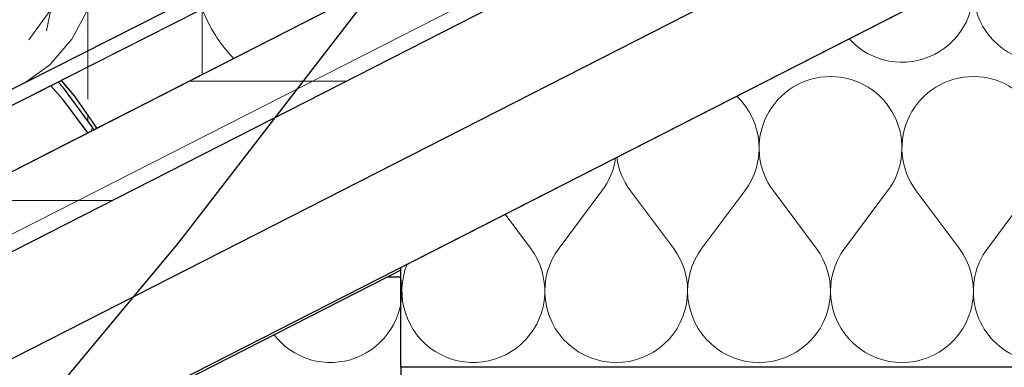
# Model space of a CAD drawing. Header units: millimetres. Extents: x -25478 to 4005, y -8416 to 11348.
# Tile 251 of 256: x -11141 to -10727, y 7180 to 7326. Entities that reach past the tile are written whole.
import ezdxf

# ---------------------------------------------------------------- set-up
doc = ezdxf.new("R2010")
doc.units = ezdxf.units.MM
doc.header["$MEASUREMENT"] = 0
doc.linetypes.add('Wipeout_Contour', pattern=[1000, 0, -1000])
for name, color, linetype in [('POHLED ZÁPADNÍ_1_Konstrukce - nosné', 7, 'Continuous'), ('POHLED ZÁPADNÍ_1_Nové_Anotace - SP', 7, 'Continuous'), ('POHLED ZÁPADNÍ_1_Nové_Konstrukce - krov', 7, 'Continuous'), ('POHLED ZÁPADNÍ_1_Nové_Konstrukce - nosné', 7, 'Continuous'), ('POHLED ZÁPADNÍ_1_Nové_Konstrukce - střechy a skořepiny', 7, 'Continuous'), ('POHLED ZÁPADNÍ_1_Nové_Konstrukce – Dělicí čáry vrstev', 7, 'Continuous'), ('POHLED ZÁPADNÍ_1_Nové_Situace - terén', 7, 'Continuous'), ('POHLED ZÁPADNÍ_1_Nové_Výplně - Povrchové', 7, 'Continuous'), ('POHLED ZÁPADNÍ_1_Nové_Výplně – Řezové', 7, 'Continuous'), ('POHLED ZÁPADNÍ_1_Výplně - Povrchové', 7, 'Continuous')]:
    doc.layers.add(name, color=color, linetype=linetype)

# ---------------------------------------------------------------- blocks, each defined once
blk = doc.blocks.new('*X2210', base_point=(-25690.45, -8330.81))
at = {"layer": 'POHLED ZÁPADNÍ_1_Nové_Výplně - Povrchové', "color": 21, "linetype": 'Continuous', "lineweight": 20, "true_color": 0xffaaaa}
for p, q in [((-10898.9, 7413.89), (-10898.9, 7399.72)), ((-10946.93, 7389.56), (-10946.93, 7384.71)), ((-10946.93, 7384.21), (-10946.93, 7375.39)), ((-11063.9, 7330.17), (-11064.16, 7330.17)), ((-11063.9, 7330.31), (-11063.9, 7316.14)), ((-11063.9, 7330.17), (-11062.08, 7326)), ((-11062.08, 7326), (-11059.95, 7321.97)), ((-11059.95, 7321.97), (-11058.14, 7319.06)), ((-11111.93, 7305.97), (-11111.93, 7292.39))]:
    blk.add_line(p, q, dxfattribs=at)
blk = doc.blocks.new('*X2211', base_point=(-25690.45, -8330.81))
at = {"layer": 'POHLED ZÁPADNÍ_1_Nové_Výplně - Povrchové', "color": 21, "linetype": 'Continuous', "lineweight": 20, "true_color": 0xffaaaa}
for p, q in [((-10898.9, 7399.72), (-10898.9, 7386.9)), ((-10946.93, 7375.39), (-10946.93, 7362.42)), ((-11063.9, 7316.14), (-11063.9, 7302.82)), ((-11058.14, 7319.06), (-11057.55, 7318.1)), ((-11057.55, 7318.1), (-11054.87, 7314.42)), ((-11054.87, 7314.42), (-11051.92, 7310.94)), ((-11051.92, 7310.94), (-11050.61, 7309.6))]:
    blk.add_line(p, q, dxfattribs=at)
blk = doc.blocks.new('*X2218', base_point=(-25690.45, -8330.81))
at = {"layer": 'POHLED ZÁPADNÍ_1_Nové_Výplně - Povrchové', "color": 21, "linetype": 'Continuous', "lineweight": 20, "true_color": 0xffaaaa}
for p, q in [((-11000.74, 7369.16), (-10987.45, 7370.65)), ((-10987.45, 7370.65), (-10984.29, 7370.63)), ((-11063.9, 7330.31), (-11063.9, 7337.17)), ((-11111.93, 7305.97), (-11111.93, 7312.84))]:
    blk.add_line(p, q, dxfattribs=at)
blk = doc.blocks.new('*X2221', base_point=(-25690.45, -8330.81))
at = {"layer": 'POHLED ZÁPADNÍ_1_Nové_Výplně - Povrchové', "color": 21, "linetype": 'Continuous', "lineweight": 20, "true_color": 0xffaaaa}
for p, q in [((-11063.9, 7354.28), (-11063.9, 7337.17)), ((-11118.6, 7317.64), (-11112.1, 7329.87)), ((-11111.93, 7329.95), (-11111.93, 7312.84)), ((-11087.92, 7330.17), (-11111.5, 7330.17)), ((-11077.71, 7330.17), (-11087.92, 7330.17)), ((-11127.91, 7306.92), (-11118.6, 7317.64)), ((-11137.76, 7299.75), (-11127.91, 7306.92)), ((-11152.45, 7293), (-11143.87, 7296.66)), ((-11185.61, 7292.63), (-11180.6, 7291.21)), ((-11180.6, 7291.21), (-11166.42, 7290.51)), ((-11166.42, 7290.51), (-11152.45, 7293))]:
    blk.add_line(p, q, dxfattribs=at)
blk = doc.blocks.new('*X2222', base_point=(-25690.45, -8330.81))
at = {"layer": 'POHLED ZÁPADNÍ_1_Nové_Výplně - Povrchové', "color": 21, "linetype": 'Continuous', "lineweight": 20, "true_color": 0xffaaaa}
for p, q in [((-11119.73, 7340.83), (-11136.66, 7317.43)), ((-11140.77, 7330.17), (-11127.44, 7330.17)), ((-11129.3, 7321.16), (-11127.44, 7330.17))]:
    blk.add_line(p, q, dxfattribs=at)
blk = doc.blocks.new('*X2226', base_point=(-25690.45, -8330.81))
at = {"layer": 'POHLED ZÁPADNÍ_1_Nové_Výplně - Povrchové', "color": 21, "linetype": 'Continuous', "lineweight": 20, "true_color": 0xffaaaa}
for p, q in [((-11097.97, 7363.95), (-11119.73, 7340.83)), ((-11164.64, 7330.17), (-11149.06, 7330.17)), ((-11149.06, 7330.17), (-11140.77, 7330.17)), ((-11171.72, 7326.59), (-11193.3, 7303.66)), ((-11175.66, 7324.59), (-11179.24, 7321.97)), ((-11179.24, 7321.97), (-11184.81, 7318.1)), ((-11184.81, 7318.1), (-11190.43, 7314.42)), ((-11190.43, 7314.42), (-11191.91, 7313.51))]:
    blk.add_line(p, q, dxfattribs=at)
blk = doc.blocks.new('*X2238', base_point=(-25690.45, -8330.81))
at = {"layer": 'POHLED ZÁPADNÍ_1_Nové_Výplně - Povrchové', "color": 21, "linetype": 'Continuous', "lineweight": 20, "true_color": 0xffaaaa}
blk.add_line((-11111.93, 7285.65), (-11111.93, 7283.41), dxfattribs=at)
blk = doc.blocks.new('*X2523', base_point=(-25690.45, -8330.81))
at = {"layer": 'POHLED ZÁPADNÍ_1_Nové_Výplně – Řezové', "color": 21, "linetype": 'Continuous', "lineweight": 20, "true_color": 0xffaaaa}
for p, q in [((-10980.52, 7217.46), (-10980.6, 7217.84)), ((-10981.55, 7202.49), (-10980.88, 7204.8)), ((-10980.88, 7204.8), (-10980.52, 7206.54)), ((-10983.44, 7198.05), (-10982.41, 7200.23)), ((-10982.41, 7200.23), (-10981.55, 7202.49)), ((-10986.02, 7193.97), (-10984.65, 7195.96)), ((-10984.65, 7195.96), (-10983.44, 7198.05)), ((-11033.7, 7193.63), (-11032.45, 7192.1)), ((-11032.45, 7192.1), (-11030.77, 7190.36)), ((-10989.23, 7190.36), (-10987.55, 7192.1)), ((-10987.55, 7192.1), (-10986.02, 7193.97)), ((-11030.77, 7190.36), (-11028.97, 7188.76)), ((-11028.97, 7188.76), (-11027.04, 7187.31)), ((-11027.04, 7187.31), (-11024.99, 7186.02)), ((-10995.01, 7186.02), (-10992.96, 7187.31)), ((-10992.96, 7187.31), (-10991.03, 7188.76)), ((-10991.03, 7188.76), (-10989.23, 7190.36)), ((-11024.99, 7186.02), (-11022.86, 7184.89)), ((-11022.86, 7184.89), (-11020.63, 7183.95)), ((-11020.63, 7183.95), (-11018.34, 7183.18)), ((-11018.34, 7183.18), (-11016, 7182.61)), ((-11004, 7182.61), (-11001.66, 7183.18)), ((-11001.66, 7183.18), (-10999.37, 7183.95)), ((-10999.37, 7183.95), (-10997.14, 7184.89)), ((-10997.14, 7184.89), (-10995.01, 7186.02)), ((-11016, 7182.61), (-11013.61, 7182.22)), ((-11013.61, 7182.22), (-11011.21, 7182.02)), ((-11011.21, 7182.02), (-11008.79, 7182.02)), ((-11008.79, 7182.02), (-11006.39, 7182.22)), ((-11006.39, 7182.22), (-11004, 7182.61))]:
    blk.add_line(p, q, dxfattribs=at)
blk = doc.blocks.new('*X2554', base_point=(-25690.45, -8330.81))
at = {"layer": 'POHLED ZÁPADNÍ_1_Nové_Výplně – Řezové', "color": 21, "linetype": 'Continuous', "lineweight": 20, "true_color": 0xffaaaa}
for p, q in [((-10914, 7230), (-10896, 7254)), ((-10866, 7230), (-10884, 7254)), ((-10854, 7230), (-10836, 7254)), ((-10806, 7230), (-10824, 7254)), ((-10794, 7230), (-10776, 7254)), ((-10746, 7230), (-10764, 7254)), ((-10926, 7230), (-10936.65, 7244.2)), ((-10734, 7230), (-10723.42, 7244.11))]:
    blk.add_line(p, q, dxfattribs=at)
for centre, start, end in [((-10710, 7338), 166.9199, 36.8699), ((-10770, 7338), 222.3107, 11.6852), ((-10800, 7272), 90, 216.8699), ((-10800, 7272), 323.1301, 90), ((-10740, 7272), 90, 216.8699), ((-10740, 7272), 56.4437, 90), ((-10860, 7272), 323.1301, 46.527), ((-10920, 7272), 323.1301, 351.994), ((-10860, 7272), 187.469, 216.8699), ((-10950, 7212), 158.0205, 36.8699), ((-10890, 7212), 143.1301, 36.8699), ((-10830, 7212), 143.1301, 36.8699), ((-10770, 7212), 143.1301, 36.8699), ((-10710, 7212), 143.1301, 243.433), ((-11010, 7212), 349.3028, 10.6972)]:
    blk.add_arc(centre, 30, start, end, dxfattribs=at)

msp = doc.modelspace()

# ---------------------------------------------------------------- wipeouts: each hides what was drawn before it
at = {"color": 254, "linetype": 'Wipeout_Contour', "lineweight": 0, "ltscale": 53213.006818}
msp.add_wipeout([(-11153.77, 7269.66), (-11147, 7260.48), (-11128.13, 7270.1), (-11135.35, 7279.89)], dxfattribs=at).dxf.layer = 'POHLED ZÁPADNÍ_1_Nové_Výplně - Povrchové'
at = {"color": 254, "linetype": 'Wipeout_Contour', "lineweight": 0, "ltscale": 39848.024313}
msp.add_wipeout([(-11110.06, 7280.87), (-11110.87, 7278.89), (-11109.33, 7279.67)], dxfattribs=at).dxf.layer = 'POHLED ZÁPADNÍ_1_Nové_Výplně - Povrchové'
at = {"color": 254, "linetype": 'Wipeout_Contour', "lineweight": 0, "ltscale": 326246.822201}
msp.add_wipeout([(-7716.95, 8883.6), (-10986.18, 7217.84), (-10980.52, 7217.84), (-10980.52, 7042.29), (-10973.11, 7046.06), (-10973.11, 7180), (-10723.42, 7180), (-10723.42, 7300), (-10583.42, 7300), (-10583.42, 7244.63), (-7875.74, 8624.34), (-7875.74, 8727.47), (-7730.3, 8727.47), (-7730.3, 8698.45), (-5604.31, 9781.76), (-5604.31, 9960.05), (-6608.56, 9448.36), (-6609.06, 9449.35), (-6627.21, 9440.1), (-6626.12, 9437.96), (-6661.76, 9419.8), (-6662.62, 9419.8), (-7619.72, 8932.13), (-7704.24, 8888.63), (-7705.12, 8888.63), (-7706.02, 8890.39), (-7717.45, 8884.57)], dxfattribs=at).dxf.layer = 'POHLED ZÁPADNÍ_1_Výplně - Povrchové'

# ---------------------------------------------------------------- next in the draw order: wipeouts: each hides what was drawn before it
at = {"color": 254, "linetype": 'Wipeout_Contour', "lineweight": 0, "ltscale": 53181.460585}
msp.add_wipeout([(-11135.35, 7279.89), (-11128.13, 7270.1), (-11117.76, 7275.38), (-11125.24, 7285.51)], dxfattribs=at).dxf.layer = 'POHLED ZÁPADNÍ_1_Nové_Výplně - Povrchové'

# ---------------------------------------------------------------- next in the draw order: wipeouts: each hides what was drawn before it
at = {"color": 254, "linetype": 'Wipeout_Contour', "lineweight": 0, "ltscale": 53167.779791}
msp.add_wipeout([(-11125.24, 7285.51), (-11117.76, 7275.38), (-11111.97, 7278.33), (-11122.11, 7292.07)], dxfattribs=at).dxf.layer = 'POHLED ZÁPADNÍ_1_Nové_Výplně - Povrchové'
at = {"color": 254, "linetype": 'Wipeout_Contour', "lineweight": 0, "ltscale": 53261.322877}
msp.add_wipeout([(-11163.08, 7280.06), (-11153.77, 7269.66), (-11135.35, 7279.89), (-11144.11, 7289.68)], dxfattribs=at).dxf.layer = 'POHLED ZÁPADNÍ_1_Nové_Výplně - Povrchové'

# ---------------------------------------------------------------- next in the draw order: wipeouts: each hides what was drawn before it
at = {"color": 254, "linetype": 'Wipeout_Contour', "lineweight": 0, "ltscale": 53229.641844}
msp.add_wipeout([(-11133.69, 7294.95), (-11144.11, 7289.68), (-11135.35, 7279.89), (-11125.24, 7285.51)], dxfattribs=at).dxf.layer = 'POHLED ZÁPADNÍ_1_Nové_Výplně - Povrchové'
at = {"color": 254, "linetype": 'Wipeout_Contour', "lineweight": 0, "ltscale": 66451.148086}
msp.add_wipeout([(-11122.11, 7292.07), (-11111.97, 7278.33), (-11110.87, 7278.89), (-11110.06, 7280.87), (-11122.1, 7297.19)], dxfattribs=at).dxf.layer = 'POHLED ZÁPADNÍ_1_Nové_Výplně - Povrchové'

# ---------------------------------------------------------------- next in the draw order: wipeouts: each hides what was drawn before it
at = {"color": 254, "linetype": 'Wipeout_Contour', "lineweight": 0, "ltscale": 105736.373755}
msp.add_wipeout([(-11120.03, 7301.87), (-11111.59, 7291.98), (-10887.02, 7405.74), (-10895.46, 7415.63), (-10919.2, 7403.61), (-10924.86, 7403.03), (-10936.24, 7397.26), (-10935.94, 7395.12)], dxfattribs=at).dxf.layer = 'POHLED ZÁPADNÍ_1_Nové_Výplně - Povrchové'
at = {"color": 254, "linetype": 'Wipeout_Contour', "lineweight": 0, "ltscale": 53216.296502}
msp.add_wipeout([(-11133.69, 7294.95), (-11125.24, 7285.51), (-11122.11, 7292.07), (-11127.49, 7298.09)], dxfattribs=at).dxf.layer = 'POHLED ZÁPADNÍ_1_Nové_Výplně - Povrchové'

# ---------------------------------------------------------------- next in the draw order: block references
at = {"layer": 'POHLED ZÁPADNÍ_1_Konstrukce - nosné', "color": 9, "linetype": 'Continuous', "lineweight": 13}
msp.add_blockref('*X2210', (-25690.45, -8330.81), dxfattribs=at)

# ---------------------------------------------------------------- next in the draw order: wipeouts: each hides what was drawn before it
at = {"color": 254, "linetype": 'Wipeout_Contour', "lineweight": 0, "ltscale": 53215.225409}
msp.add_wipeout([(-11124.34, 7299.69), (-11127.49, 7298.09), (-11122.11, 7292.07), (-11122.1, 7297.19)], dxfattribs=at).dxf.layer = 'POHLED ZÁPADNÍ_1_Nové_Výplně - Povrchové'

# ---------------------------------------------------------------- next in the draw order: wipeouts: each hides what was drawn before it
at = {"color": 254, "linetype": 'Wipeout_Contour', "lineweight": 0, "ltscale": 52893.41091}
msp.add_wipeout([(-11111.59, 7291.98), (-11104.66, 7282.06), (-10880.43, 7396.31), (-10887.02, 7405.74)], dxfattribs=at).dxf.layer = 'POHLED ZÁPADNÍ_1_Nové_Výplně - Povrchové'

# ---------------------------------------------------------------- next in the draw order: block references
at = {"layer": 'POHLED ZÁPADNÍ_1_Konstrukce - nosné', "color": 9, "linetype": 'Continuous', "lineweight": 13}
msp.add_blockref('*X2211', (-25690.45, -8330.81), dxfattribs=at)

# ---------------------------------------------------------------- next in the draw order: wipeouts: each hides what was drawn before it
at = {"color": 254, "linetype": 'Wipeout_Contour', "lineweight": 0, "ltscale": 172720.431161}
msp.add_wipeout([(-11207.56, 7270.52), (-11210.52, 7270.77), (-11207.37, 7269.53), (-11206.33, 7263.53), (-11193.02, 7264.9), (-10957.08, 7384.42), (-10964.74, 7387.4), (-10968.26, 7385.62), (-10977.6, 7387.41), (-10983.48, 7385.39), (-10987.71, 7382.39), (-10982.01, 7378.65), (-11195.16, 7270.68)], dxfattribs=at).dxf.layer = 'POHLED ZÁPADNÍ_1_Nové_Výplně - Povrchové'

# ---------------------------------------------------------------- next in the draw order: block references
at = {"layer": 'POHLED ZÁPADNÍ_1_Konstrukce - nosné', "color": 9, "linetype": 'Continuous', "lineweight": 13}
msp.add_blockref('*X2218', (-25690.45, -8330.81), dxfattribs=at)

# ---------------------------------------------------------------- next in the draw order: wipeouts: each hides what was drawn before it
at = {"color": 254, "linetype": 'Wipeout_Contour', "lineweight": 0, "ltscale": 79655.522783}
msp.add_wipeout([(-11193.12, 7288.82), (-11190.89, 7272.84), (-10986.04, 7376.61), (-10986.77, 7381.77), (-10987.71, 7382.39), (-10989.08, 7392.19)], dxfattribs=at).dxf.layer = 'POHLED ZÁPADNÍ_1_Nové_Výplně - Povrchové'

# ---------------------------------------------------------------- next in the draw order: block references
at = {"layer": 'POHLED ZÁPADNÍ_1_Konstrukce - nosné', "color": 9, "linetype": 'Continuous', "lineweight": 13}
msp.add_blockref('*X2221', (-25690.45, -8330.81), dxfattribs=at)

# ---------------------------------------------------------------- next in the draw order: wipeouts: each hides what was drawn before it
at = {"color": 254, "linetype": 'Wipeout_Contour', "lineweight": 0, "ltscale": 66469.548992}
msp.add_wipeout([(-10990.28, 7406.41), (-11193.32, 7303.55), (-11193.12, 7288.82), (-10989.08, 7392.19), (-10990.2, 7400.19)], dxfattribs=at).dxf.layer = 'POHLED ZÁPADNÍ_1_Nové_Výplně - Povrchové'

# ---------------------------------------------------------------- next in the draw order: block references
at = {"layer": 'POHLED ZÁPADNÍ_1_Konstrukce - nosné', "color": 9, "linetype": 'Continuous', "lineweight": 13}
msp.add_blockref('*X2222', (-25690.45, -8330.81), dxfattribs=at)

# ---------------------------------------------------------------- next in the draw order: wipeouts: each hides what was drawn before it
at = {"color": 254, "linetype": 'Wipeout_Contour', "lineweight": 0, "ltscale": 53148.212105}
msp.add_wipeout([(-11117.67, 7293.87), (-11108.17, 7280.27), (-11104.66, 7282.06), (-11111.59, 7291.98)], dxfattribs=at).dxf.layer = 'POHLED ZÁPADNÍ_1_Nové_Výplně - Povrchové'

# ---------------------------------------------------------------- next in the draw order: wipeouts: each hides what was drawn before it
at = {"color": 254, "linetype": 'Wipeout_Contour', "lineweight": 0, "ltscale": 53268.212975}
msp.add_wipeout([(-11187.64, 7327.52), (-11191.47, 7316.58), (-10990.14, 7418.57), (-10988.76, 7428.26)], dxfattribs=at).dxf.layer = 'POHLED ZÁPADNÍ_1_Nové_Výplně - Povrchové'
at = {"color": 254, "linetype": 'Wipeout_Contour', "lineweight": 0, "ltscale": 66413.467051}
msp.add_wipeout([(-11110.48, 7281.44), (-11110.06, 7280.87), (-11109.33, 7279.67), (-11108.17, 7280.27), (-11109.37, 7281.97)], dxfattribs=at).dxf.layer = 'POHLED ZÁPADNÍ_1_Nové_Výplně - Povrchové'

# ---------------------------------------------------------------- next in the draw order: wipeouts: each hides what was drawn before it
at = {"color": 254, "linetype": 'Wipeout_Contour', "lineweight": 0, "ltscale": 66508.347523}
msp.add_wipeout([(-11191.47, 7316.58), (-11193.32, 7303.55), (-10990.28, 7406.41), (-10990.42, 7416.6), (-10990.14, 7418.57)], dxfattribs=at).dxf.layer = 'POHLED ZÁPADNÍ_1_Nové_Výplně - Povrchové'
at = {"color": 254, "linetype": 'Wipeout_Contour', "lineweight": 0, "ltscale": 79773.129331}
msp.add_wipeout([(-11123.22, 7298.44), (-11122.1, 7297.19), (-11110.48, 7281.44), (-11109.37, 7281.97), (-11117.67, 7293.87), (-11122.03, 7298.98)], dxfattribs=at).dxf.layer = 'POHLED ZÁPADNÍ_1_Nové_Výplně - Povrchové'

# ---------------------------------------------------------------- next in the draw order: block references
at = {"layer": 'POHLED ZÁPADNÍ_1_Konstrukce - nosné', "color": 9, "linetype": 'Continuous', "lineweight": 13}
for name in ['*X2226', '*X2238']:
    msp.add_blockref(name, (-25690.45, -8330.81), dxfattribs=at)

# ---------------------------------------------------------------- next in the draw order: wipeouts: each hides what was drawn before it
at = {"color": 254, "linetype": 'Wipeout_Contour', "lineweight": 0, "ltscale": 53195.080052}
msp.add_wipeout([(-11120.03, 7301.87), (-11123.15, 7300.29), (-11117.67, 7293.87), (-11111.59, 7291.98)], dxfattribs=at).dxf.layer = 'POHLED ZÁPADNÍ_1_Nové_Výplně - Povrchové'

# ---------------------------------------------------------------- next in the draw order: wipeouts: each hides what was drawn before it
at = {"color": 254, "linetype": 'Wipeout_Contour', "lineweight": 0, "ltscale": 53217.39095}
msp.add_wipeout([(-11124.34, 7299.69), (-11123.22, 7298.44), (-11122.03, 7298.98), (-11123.15, 7300.29)], dxfattribs=at).dxf.layer = 'POHLED ZÁPADNÍ_1_Nové_Výplně - Povrchové'

# ---------------------------------------------------------------- next in the draw order: wipeouts: each hides what was drawn before it
at = {"color": 254, "linetype": 'Wipeout_Contour', "lineweight": 0, "ltscale": 50415.951224}
msp.add_wipeout([(-11454.64, 7025.17), (-11436.48, 6989.53), (-7717.4, 8884.49), (-7735.56, 8920.13)], dxfattribs=at).dxf.layer = 'POHLED ZÁPADNÍ_1_Nové_Výplně – Řezové'

# ---------------------------------------------------------------- next in the draw order: wipeouts: each hides what was drawn before it
at = {"color": 254, "linetype": 'Wipeout_Contour', "lineweight": 0, "ltscale": 50561.824188}
msp.add_wipeout([(-11472.8, 7060.81), (-11454.64, 7025.17), (-7735.56, 8920.13), (-7753.72, 8955.77)], dxfattribs=at).dxf.layer = 'POHLED ZÁPADNÍ_1_Nové_Výplně – Řezové'

# ---------------------------------------------------------------- next in the draw order: wipeouts: each hides what was drawn before it
at = {"color": 254, "linetype": 'Wipeout_Contour', "lineweight": 0, "ltscale": 50689.523339}
msp.add_wipeout([(-11486.42, 7087.54), (-11472.8, 7060.81), (-7753.72, 8955.77), (-7767.34, 8982.5)], dxfattribs=at).dxf.layer = 'POHLED ZÁPADNÍ_1_Nové_Výplně – Řezové'

# ---------------------------------------------------------------- next in the draw order: hatches: boundary and pattern name
at = {"layer": 'POHLED ZÁPADNÍ_1_Nové_Výplně – Řezové', "linetype": 'Continuous', "lineweight": 20, "true_color": 0xffaaaa}
h = msp.add_hatch(dxfattribs=at)
h.set_pattern_fill('Střecha___tašky_0001', color=21, style=0, pattern_type=2)
h.set_pattern_definition([(0, (0, 0), (0, 50), [])])
h.paths.add_polyline_path([(-11486.42, 7087.54), (-11472.8, 7060.81), (-7753.72, 8955.77), (-7767.34, 8982.5)])

# ---------------------------------------------------------------- next in the draw order: wipeouts: each hides what was drawn before it
at = {"color": 254, "linetype": 'Wipeout_Contour', "lineweight": 0, "ltscale": 50341.207579}
msp.add_wipeout([(-11436.48, 6989.53), (-11436.02, 6988.64), (-7716.95, 8883.6), (-7717.4, 8884.49)], dxfattribs=at).dxf.layer = 'POHLED ZÁPADNÍ_1_Nové_Výplně – Řezové'

# ---------------------------------------------------------------- next in the draw order: linework, layer by layer
at = {"layer": 'POHLED ZÁPADNÍ_1_Nové_Konstrukce - krov', "color": 1, "linetype": 'Continuous', "lineweight": 25}
for p, q in [((-10968.45, 7378.66), (-11193.02, 7264.9)), ((-11190.89, 7272.84), (-10986.04, 7376.61)), ((-11122.1, 7297.19), (-11124.34, 7299.69)), ((-11123.15, 7300.29), (-11117.67, 7293.87)), ((-11122.11, 7292.07), (-11127.49, 7298.09)), ((-11110.06, 7280.87), (-11122.1, 7297.19)), ((-11111.97, 7278.33), (-11122.11, 7292.07)), ((-11117.67, 7293.87), (-11108.17, 7280.26)), ((-11109.33, 7279.68), (-11110.06, 7280.87))]:
    msp.add_line(p, q, dxfattribs=at)
at = {"layer": 'POHLED ZÁPADNÍ_1_Nové_Konstrukce - krov', "color": 21, "linetype": 'Continuous', "lineweight": 20, "true_color": 0xffaaaa}
msp.add_line((-11109.89, 7280.58), (-11110.51, 7279.09), dxfattribs=at)

# ---------------------------------------------------------------- next in the draw order: wipeouts: each hides what was drawn before it
at = {"color": 254, "linetype": 'Wipeout_Contour', "lineweight": 0, "ltscale": 90491.665289}
msp.add_wipeout([(-10980.52, 7217.84), (-10986.18, 7217.84), (-11140.52, 7139.21), (-11140.52, 6130), (-10980.52, 6130), (-10980.52, 6480), (-10980.71, 6830)], dxfattribs=at).dxf.layer = 'POHLED ZÁPADNÍ_1_Nové_Výplně – Řezové'

# ---------------------------------------------------------------- next in the draw order: linework, layer by layer
at = {"layer": 'POHLED ZÁPADNÍ_1_Nové_Konstrukce - nosné', "color": 1, "linetype": 'Continuous', "lineweight": 25}
for q in [(-10986.18, 7217.84), (-10980.52, 6830)]:
    msp.add_line((-10980.52, 7217.84), q, dxfattribs=at)
at = {"layer": 'POHLED ZÁPADNÍ_1_Nové_Konstrukce - střechy a skořepiny', "color": 1, "linetype": 'Continuous', "lineweight": 25}
for p, q in [((-7767.34, 8982.5), (-11486.42, 7087.54)), ((-7716.95, 8883.6), (-10986.18, 7217.84))]:
    msp.add_line(p, q, dxfattribs=at)
at = {"layer": 'POHLED ZÁPADNÍ_1_Nové_Konstrukce – Dělicí čáry vrstev', "color": 1, "linetype": 'Continuous', "lineweight": 25}
for p, q in [((-7753.72, 8955.77), (-11472.8, 7060.81)), ((-7735.56, 8920.13), (-11454.64, 7025.17)), ((-7717.4, 8884.49), (-11436.48, 6989.53)), ((-10986.18, 7217.84), (-11140.52, 7139.21))]:
    msp.add_line(p, q, dxfattribs=at)

# ---------------------------------------------------------------- next in the draw order: block references
at = {"layer": 'POHLED ZÁPADNÍ_1_Konstrukce - nosné', "color": 9, "linetype": 'Continuous', "lineweight": 13}
msp.add_blockref('*X2523', (-25690.45, -8330.81), dxfattribs=at)

# ---------------------------------------------------------------- next in the draw order: wipeouts: each hides what was drawn before it
at = {"color": 254, "linetype": 'Wipeout_Contour', "lineweight": 0, "ltscale": 185212.359825}
msp.add_wipeout([(-10855.25, 7285.68), (-10980.52, 7221.85), (-10980.52, 7180), (-10723.42, 7180), (-10723.42, 7300), (-10583.89, 7300), (-10583.89, 7262.4), (-10430.19, 7340.71), (-7870.23, 8644.96), (-7870.3, 8727.47), (-7730.3, 8727.47), (-7730.3, 8579.85), (-7665.64, 8612.75), (-7667.37, 8727.47), (-7667.37, 8909.84)], dxfattribs=at).dxf.layer = 'POHLED ZÁPADNÍ_1_Nové_Výplně – Řezové'

# ---------------------------------------------------------------- next in the draw order: linework, layer by layer
at = {"layer": 'POHLED ZÁPADNÍ_1_Konstrukce - nosné', "color": 8, "linetype": 'Continuous', "lineweight": 20}
msp.add_line((-4454.96, 10638.09), (-11405.15, 7102.91), dxfattribs=at)
at = {"layer": 'POHLED ZÁPADNÍ_1_Nové_Anotace - SP', "color": 1, "linetype": 'Continuous', "lineweight": 25, "flags": 128}
msp.add_lwpolyline([(-11306.28, 6953.27), (-11073.55, 7232.47), (-10894.58, 7464.22), (-10768.1, 7651.67), (-10724.15, 7729.77), (-10692.84, 7797.98), (-10674.02, 7856.68), (-10667.52, 7906.29), (-10673.2, 7947.18), (-10690.88, 7979.75), (-10720.42, 8004.4), (-10761.65, 8021.52), (-10814.41, 8031.5), (-10878.55, 8034.74)], dxfattribs=at)
at = {"layer": 'POHLED ZÁPADNÍ_1_Nové_Situace - terén', "color": 1, "linetype": 'Continuous', "lineweight": 25, "flags": 128}
msp.add_lwpolyline([(-10855.25, 7285.68), (-7667.37, 8909.84), (-7667.37, 8727.47), (-7665.64, 8612.75), (-7730.3, 8579.85), (-7730.3, 8727.47), (-7870.3, 8727.47), (-7870.23, 8644.96), (-10430.19, 7340.71), (-10583.89, 7262.4), (-10583.89, 7300), (-10723.42, 7300), (-10723.42, 7180), (-10980.52, 7180), (-10980.52, 7221.85)], close=True, dxfattribs=at)

# ---------------------------------------------------------------- next in the draw order: block references
at = {"layer": 'POHLED ZÁPADNÍ_1_Konstrukce - nosné', "color": 9, "linetype": 'Continuous', "lineweight": 13}
msp.add_blockref('*X2554', (-25690.45, -8330.81), dxfattribs=at)

doc.saveas('drawing.dxf')
